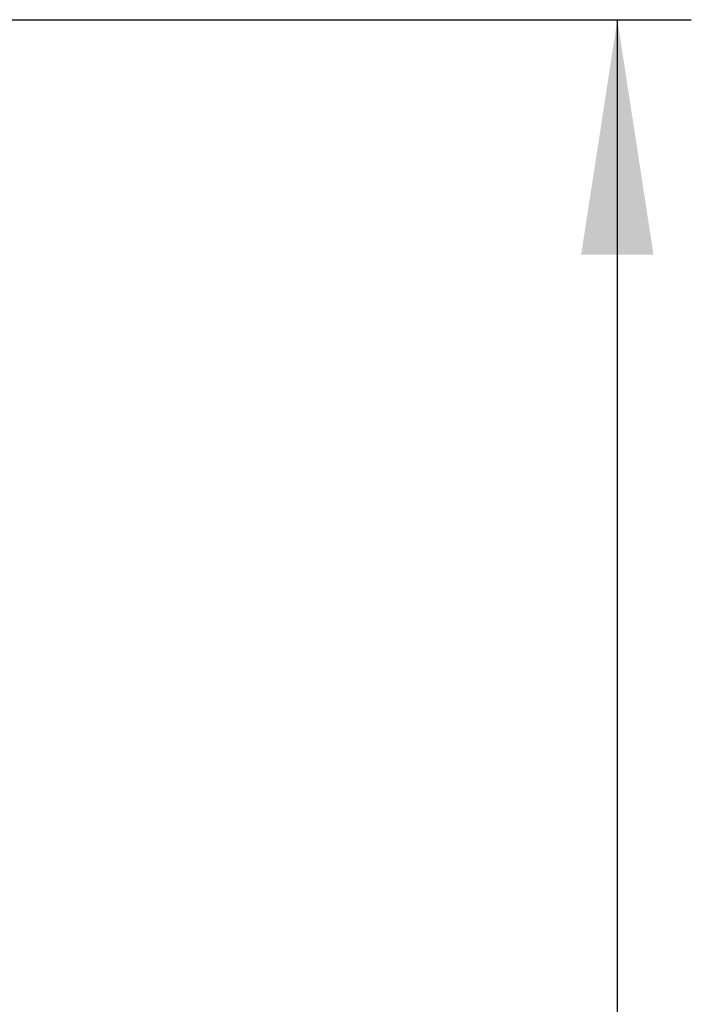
# Model space of a CAD drawing. Header units: millimetres. Extents: x 38 to 253, y 25 to 200.
# Tile 67 of 71: x 75 to 84, y 164 to 178. Entities that reach past the tile are written whole.
import ezdxf

# ---------------------------------------------------------------- set-up
doc = ezdxf.new("R2010")
doc.units = ezdxf.units.MM
doc.layers.add('DIMENSIONS', color=7, linetype='Continuous')
doc.styles.add('SLDTEXTSTYLE0', font='TXT', dxfattribs={"width": 0.75})
doc.dimstyles.new('SLDDIMSTYLE4', dxfattribs={"dimtxt": 3.175, "dimasz": 3.175, "dimexe": 0, "dimexo": 0.0625, "dimgap": 0.79375, "dimtad": 1, "dimdec": 1, "dimlfac": 15, "dimrnd": 1e-09, "dimzin": 12, "dimdsep": 46, "dimtxsty": 'SLDTEXTSTYLE0', "dimsah": 1, "dimcen": 0.09, "dimadec": 0, "dimazin": 3, "dimtfac": 1, "dimtdec": 1, "dimtofl": 0, "dimtmove": 0, "dimatfit": 3, "dimfxl": 1, "dimfrac": 2, "dimtolj": 1, "dimtzin": 12, "dimarcsym": 0})

# ---------------------------------------------------------------- blocks, each defined once
blk = doc.blocks.new('_D_19')
at = {"layer": 'DIMENSIONS'}
for p, q in [((74.131, 177.576), (84.317, 177.576)), ((83.317, 83.876), (83.317, 177.576)), ((74.131, 83.876), (84.317, 83.876))]:
    blk.add_line(p, q, dxfattribs=at)
for points in [[(83.317, 177.576), (82.828, 174.401), (83.805, 174.401)], [(83.317, 83.876), (83.805, 87.051), (82.828, 87.051)]]:
    blk.add_solid(points, dxfattribs=at)
at = {"layer": 'DIMENSIONS', "insert": (79.224, 124.276), "char_height": 3.175, "attachment_point": 1, "rotation": 90, "style": 'SLDTEXTSTYLE0'}
blk.add_mtext('1405.5', dxfattribs=at)

msp = doc.modelspace()

# ---------------------------------------------------------------- dimensions: what is measured, and where the dimension line sits
at = {"layer": 'DIMENSIONS'}
dim = msp.add_linear_dim(base=(83.31677, 177.57622), p1=(73.13091, 83.87622), p2=(73.13091, 177.57622), angle=90, dimstyle='SLDDIMSTYLE4', dxfattribs=at)
dim.commit()
dim.dimension.update_dxf_attribs({"geometry": '_D_19', "text_midpoint": (83.31677, 130.72622)})

doc.saveas('drawing.dxf')
